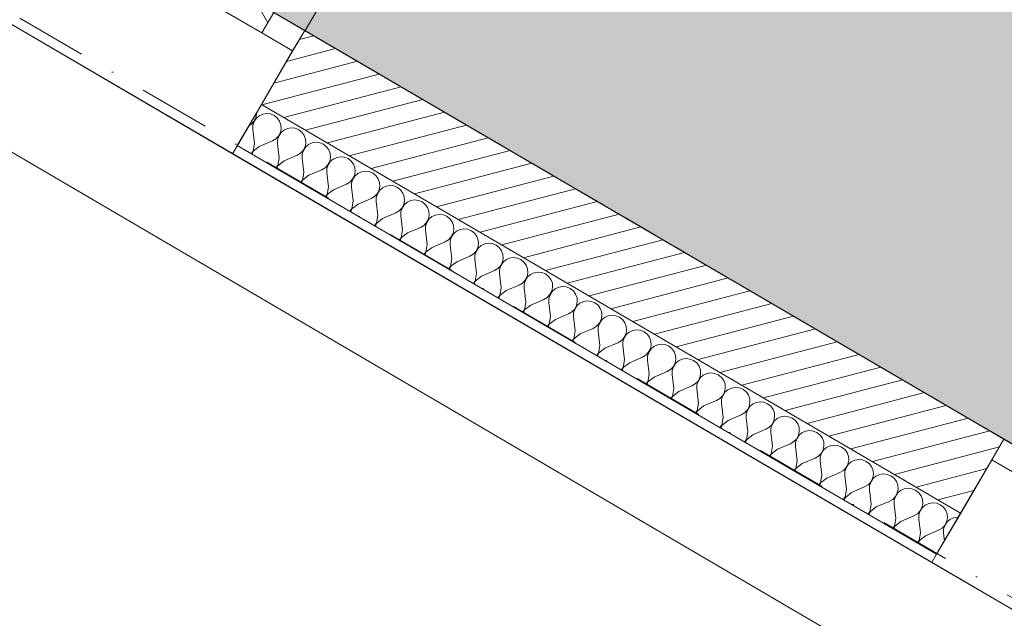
# Model space of a CAD drawing. Header units: millimetres. Extents: x -107151 to 48086, y -42122 to 26068.
# Tile 11 of 57: x -81584 to -79517, y -1541 to -283. Entities that reach past the tile are written whole.
import ezdxf
from ezdxf.enums import TextEntityAlignment as Align

# ---------------------------------------------------------------- set-up
doc = ezdxf.new("R2010")
doc.units = ezdxf.units.MM
doc.header["$MEASUREMENT"] = 0
for name, pattern in [('! FIN Pointille', [87.5, 50, -37.5]), ('! URB Limite propriété', [300, 150, -75, 0, -75]), ('Tirets petits', [125, 75, -50])]:
    doc.linetypes.add(name, pattern=pattern)
for name, color, linetype in [('01-STR_Dalles.ARCHI', 7, 'Continuous'), ('01-STR_Murs extérieurs.ARCHI', 7, 'Continuous'), ('01-STR_Poutres_Poteaux.ARCHI', 7, 'Continuous'), ('03-SURFACE _ Utile.ARCHI', 7, 'Continuous'), ('04-SOE_Faux Plafond.ARCHI', 7, 'Continuous'), ('04-SOE_Revetement de sol.ARCHI', 7, 'Continuous'), ('05-INF _ COTATIONS.ARCHI', 7, 'Continuous'), ('06-REP _ EQUIP MOBI _ marché.ARCHI', 7, 'Continuous'), ('Fenêtres Archicad', 7, 'Continuous'), ('Marques de Zone Archicad', 7, 'Continuous'), ('Nouveau_07-VRD_Terrain EDL_Parcelle.ARCHI', 7, 'Continuous')]:
    doc.layers.add(name, color=color, linetype=linetype)
doc.styles.add('STYLE_GENERE_1', font='arial.ttf')
doc.styles.add('STYLE_GENERE_2', font='arial.ttf')
doc.dimstyles.new('STYLE_GENERE__1', dxfattribs={"dimtxt": 75, "dimasz": 57, "dimexe": 0.18, "dimexo": 50, "dimgap": 0, "dimtad": 1, "dimlfac": 0.001, "dimzin": 0, "dimdsep": 46, "dimtxsty": 'STYLE_GENERE_1', "dimblk": 'ARROWHEAD_2', "dimblk1": 'ARROWHEAD_2', "dimblk2": 'ARROWHEAD_2', "dimcen": 0.09, "dimclrd": 256, "dimclre": 256, "dimclrt": 256, "dimazin": 0, "dimtfac": 1, "dimtdec": 4, "dimtmove": 0, "dimatfit": 3, "dimfxl": 0, "dimtolj": 1, "dimtzin": 0, "dimarcsym": 0})

# ---------------------------------------------------------------- blocks, each defined once
blk = doc.blocks.new('Dalle_1_1', base_point=(-76490.4, 21808.4))
at = {"layer": '01-STR_Dalles.ARCHI', "color": 7, "linetype": 'Continuous', "lineweight": 5, "flags": 128}
blk.add_lwpolyline([(-76490.4, 21808.4), (-87291.7, 4437.9), (-82006.1, 1387.3), (-82427.2, 536.8), (-75888.9, -3286.9), (-75794, -3342.4), (-72002.7, 3053.2), (-57796.5, -5182.2), (-57450.3, -5385.2), (-56247.6, -3332.7), (-54208.1, -4527.8), (-54717.7, -5397.6), (-55684.1, -4831.3), (-56368.8, -6019.3), (-56368.6, -6019.4), (-46020, -12001.9), (-45857.1, -11724.1), (-45699, -11816.7), (-44122.6, -12740.4), (-42483.4, -9942.8), (-41387.9, -10574.3), (-36023.4, -1555.2), (-50738.9, 6940.8), (-57097.2, 10611.7)], close=True, dxfattribs=at)
blk = doc.blocks.new('CCA GC TPE-PME & TI LCTI__1_1', base_point=(-78292.1, 4320))
at = {"layer": '03-SURFACE _ Utile.ARCHI', "linetype": 'Continuous', "lineweight": 0, "true_color": 0xffefb9}
h = blk.add_hatch(color=254, dxfattribs=at)
h.paths.add_polyline_path([(-82834.8, 11605.5), (-87291.7, 4437.9), (-82006.1, 1387.3), (-82427.2, 536.8), (-76535.8, -2908.6), (-76373.2, -2634.8), (-75726.8, -3013.5), (-72046.2, 3195.6), (-70860.3, 5219.9), (-77976.6, 9389.7), (-78719.2, 8122.4), (-80056.6, 8906), (-79589.1, 9703.7)])
h.paths.add_polyline_path([(-80239.1, 4373.2), (-80584.2, 4575.4), (-80382, 4920.5), (-80036.9, 4718.3)], flags=0)
h.paths.add_polyline_path([(-75455.7, 1570.4), (-75253.5, 1915.5), (-74908.4, 1713.3), (-75110.6, 1368.2)], flags=0)
at = {"layer": 'Marques de Zone Archicad', "color": 7, "lineweight": 5}
for tag, height, style, p in [('ROOM_NAME', 125, 'STYLE_GENERE_2', (-79033.5, 5286.6)), ('measuredAreaCode', 100, 'STYLE_GENERE_1', (-79151.3, 5088.1)), ('DUMMY_862', 100, 'STYLE_GENERE_1', (-79249.6, 4918)), ('DUMMY_863', 100, 'STYLE_GENERE_1', (-78978.9, 4761.8)), ('DUMMY_864', 100, 'STYLE_GENERE_1', (-79347.8, 4747.9)), ('ceilingHeightCode', 100, 'STYLE_GENERE_1', (-79446, 4577.8)), ('DUMMY_865', 100, 'STYLE_GENERE_1', (-79011.1, 4553.6)), ('DUMMY_861', 125, 'STYLE_GENERE_2', (-77059.6, 4175.5))]:
    blk.add_attdef(tag, text='', height=height, rotation=329.9997, dxfattribs=dict(at, style=style)).set_placement(p, align=Align.TOP_LEFT)
blk = doc.blocks.new('Dalle_2_1', base_point=(-76643.7, 22508.8))
at = {"layer": '01-STR_Poutres_Poteaux.ARCHI', "color": 7, "linetype": 'Continuous', "lineweight": 5, "flags": 128}
blk.add_lwpolyline([(-76643.7, 22508.8), (-88005, 4237.7), (-82701.7, 1176.9), (-83121.5, 329), (-77594.1, -2909.8), (-77475.2, -2706.8), (-82820.3, 419.1), (-82399.8, 1268.2), (-87692.8, 4323), (-76585.1, 22186.4), (-35620.4, -1464.5), (-41127.9, -10724), (-38454.8, -12262.9), (-40241.1, -15311.5), (-41612.9, -14518.8), (-41747.9, -14752.4), (-40143.1, -15680.3), (-38084.2, -12164.4), (-40763.4, -10619.9), (-35267.4, -1379.6)], close=True, dxfattribs=at)
blk = doc.blocks.new('Dalle_15_1', base_point=(-87291.7, 4437.9))
at = {"layer": '04-SOE_Faux Plafond.ARCHI', "color": 252, "linetype": 'Tirets petits', "lineweight": 5, "flags": 128}
blk.add_lwpolyline([(-87291.7, 4437.9), (-76490.4, 21808.4), (-36023.4, -1555.2), (-39156.1, -6822.1), (-43638.1, -4195.9), (-44805.9, -6188.9), (-44314, -6477.2), (-44986.5, -7624.8), (-50462.4, -4416.2), (-48205.6, -549), (-53358.6, 2470.3), (-55548, -1266), (-59721.9, 1179.7), (-57371.2, 5191.5), (-65453.9, 9927.5), (-66046.3, 8916.5), (-66364.8, 9103.1), (-66378.8, 9079.2), (-70895.3, 11725.6), (-70035.8, 13192.4), (-72449.2, 14601.8), (-72270.8, 14906.2), (-74211.7, 16044.4), (-75362.2, 14080.9), (-76599.5, 14805.9), (-79551.2, 9768.4), (-78213.9, 8984.8), (-77976.6, 9389.7), (-70980, 5290.4), (-70849, 5213.7), (-70849.1, 5213.6), (-69069.5, 4170.6), (-67197.9, 7365), (-63477.8, 5185.3), (-63466.2, 5205.2), (-60449.3, 3437.4), (-62205.2, 440.8), (-59959, -875.4), (-60086.5, -1092.9), (-59801.5, -1259.9), (-60953, -3225.2), (-70246.3, 2162.2), (-72041.8, 3203), (-73941.7, -2), (-75888.9, -3286.9), (-77581.8, -2296.9), (-82427.2, 536.8), (-82006.1, 1387.3)], close=True, dxfattribs=at)
blk = doc.blocks.new('Dalle_18_1', base_point=(-87291.7, 4437.9))
at = {"layer": '04-SOE_Revetement de sol.ARCHI', "color": 7, "linetype": 'Continuous', "lineweight": 5, "flags": 128}
blk.add_lwpolyline([(-70849, 5213.7), (-75727.3, -3013.2), (-75987.6, -2858.4), (-76372.1, -2633.1), (-76534.2, -2909.6), (-82427.2, 536.8), (-82006.1, 1387.3), (-87291.7, 4437.9)], dxfattribs=at)
blk = doc.blocks.new('*X187')
at = {"layer": '01-STR_Murs extérieurs.ARCHI', "color": 7, "linetype": 'Continuous', "lineweight": 5}
for p, q in [((-81073.9, -463.2), (-81073.1, -464)), ((-81073.1, -464), (-81072, -464.3)), ((-81092.8, -497.4), (-81088.9, -490)), ((-81088, -490.6), (-81092.5, -497.5)), ((-81088.9, -490), (-81087.3, -481.9)), ((-81081.8, -485.1), (-81088, -490.6)), ((-81087.3, -481.9), (-81087.5, -479.1)), ((-81074.3, -481.6), (-81081.8, -485.1)), ((-81066.1, -480.3), (-81074.3, -481.6)), ((-81057.9, -481.2), (-81066.1, -480.3)), ((-81050.3, -484.3), (-81057.9, -481.2)), ((-81043.8, -489.5), (-81050.3, -484.3)), ((-81038.9, -496.2), (-81043.8, -489.5)), ((-81022.1, -493.5), (-81021.3, -494.3)), ((-81021.3, -494.3), (-81020.2, -494.6)), ((-81103.4, -506.3), (-81098.4, -503.4)), ((-81098.4, -503.4), (-81092.8, -497.4)), ((-81095, -505.4), (-81095.2, -513.7)), ((-81091.8, -543.5), (-81095.2, -513.7)), ((-81092.5, -497.5), (-81095, -505.4)), ((-81036.1, -504), (-81038.9, -496.2)), ((-81037.1, -520.3), (-81035.5, -512.2)), ((-81030, -515.4), (-81036.2, -520.8)), ((-81035.5, -512.2), (-81036.1, -504)), ((-81022.5, -511.9), (-81030, -515.4)), ((-81014.3, -510.5), (-81022.5, -511.9)), ((-81006.1, -511.5), (-81014.3, -510.5)), ((-80998.5, -514.6), (-81006.1, -511.5)), ((-80992, -519.8), (-80998.5, -514.6)), ((-81053.8, -537.9), (-81046.7, -533.7)), ((-81046.7, -533.7), (-81041, -527.7)), ((-81043.2, -535.7), (-81043.4, -544)), ((-81040.8, -527.8), (-81043.2, -535.7)), ((-81041, -527.7), (-81037.1, -520.3)), ((-81036.2, -520.8), (-81040.8, -527.8)), ((-80987.1, -526.5), (-80992, -519.8)), ((-80984.3, -534.2), (-80987.1, -526.5)), ((-80983.7, -542.5), (-80984.3, -534.2)), ((-80970.3, -523.8), (-80969.5, -524.6)), ((-80969.5, -524.6), (-80968.4, -524.9)), ((-81094.4, -559.7), (-81091.8, -543.5)), ((-81081.4, -549.5), (-81094.2, -559.8)), ((-81081.4, -549.5), (-81053.8, -537.9)), ((-81040, -573.8), (-81043.4, -544)), ((-80994.9, -564), (-80989.2, -557.9)), ((-80989, -558.1), (-80991.4, -566)), ((-80989.2, -557.9), (-80985.3, -550.6)), ((-80984.4, -551.1), (-80989, -558.1)), ((-80985.3, -550.6), (-80983.7, -542.5)), ((-80978.2, -545.7), (-80984.4, -551.1)), ((-80970.7, -542.2), (-80978.2, -545.7)), ((-80962.5, -540.8), (-80970.7, -542.2)), ((-80954.3, -541.8), (-80962.5, -540.8)), ((-80946.7, -544.9), (-80954.3, -541.8)), ((-80940.2, -550.1), (-80946.7, -544.9)), ((-80935.3, -556.8), (-80940.2, -550.1)), ((-80932.5, -564.5), (-80935.3, -556.8)), ((-80918.5, -554.1), (-80917.7, -554.9)), ((-80917.7, -554.9), (-80916.6, -555.2)), ((-81098.7, -564.5), (-81094.4, -559.7)), ((-81094.2, -559.8), (-81096.4, -565.9)), ((-81042.6, -589.9), (-81040, -573.8)), ((-81029.6, -579.8), (-81002, -568.2)), ((-81002, -568.2), (-80994.9, -564)), ((-80991.4, -566), (-80991.6, -574.2)), ((-80988.2, -604), (-80991.6, -574.2)), ((-80933.6, -580.9), (-80931.9, -572.8)), ((-80926.4, -576), (-80932.6, -581.4)), ((-80931.9, -572.8), (-80932.5, -564.5)), ((-80918.9, -572.5), (-80926.4, -576)), ((-80910.7, -571.1), (-80918.9, -572.5)), ((-80902.5, -572.1), (-80910.7, -571.1)), ((-80894.9, -575.2), (-80902.5, -572.1)), ((-80888.4, -580.3), (-80894.9, -575.2)), ((-81046.9, -594.8), (-81042.6, -589.9)), ((-81042.4, -590.1), (-81044.6, -596.2)), ((-81029.6, -579.8), (-81042.4, -590.1)), ((-80977.8, -610.1), (-80950.2, -598.5)), ((-80950.2, -598.5), (-80943.1, -594.2)), ((-80943.1, -594.2), (-80937.4, -588.2)), ((-80939.6, -596.3), (-80939.8, -604.5)), ((-80937.2, -588.4), (-80939.6, -596.3)), ((-80937.4, -588.2), (-80933.6, -580.9)), ((-80932.6, -581.4), (-80937.2, -588.4)), ((-80883.5, -587), (-80888.4, -580.3)), ((-80880.7, -594.8), (-80883.5, -587)), ((-80880.1, -603.1), (-80880.7, -594.8)), ((-80866.7, -584.3), (-80865.9, -585.2)), ((-80865.9, -585.2), (-80864.8, -585.5)), ((-80990.8, -620.2), (-80988.2, -604)), ((-80977.8, -610.1), (-80990.6, -620.4)), ((-80936.4, -634.3), (-80939.8, -604.5)), ((-80891.3, -624.5), (-80885.6, -618.5)), ((-80885.4, -618.6), (-80887.8, -626.5)), ((-80885.6, -618.5), (-80881.8, -611.2)), ((-80880.9, -611.7), (-80885.4, -618.6)), ((-80881.8, -611.2), (-80880.1, -603.1)), ((-80874.6, -606.3), (-80880.9, -611.7)), ((-80867.1, -602.8), (-80874.6, -606.3)), ((-80859, -601.4), (-80867.1, -602.8)), ((-80850.7, -602.4), (-80859, -601.4)), ((-80843.1, -605.5), (-80850.7, -602.4)), ((-80836.6, -610.6), (-80843.1, -605.5)), ((-80831.7, -617.3), (-80836.6, -610.6)), ((-80828.9, -625.1), (-80831.7, -617.3)), ((-80815, -614.6), (-80814.2, -615.5)), ((-80814.2, -615.5), (-80813, -615.8)), ((-80995.1, -625.1), (-80990.8, -620.2)), ((-80990.6, -620.4), (-80992.8, -626.5)), ((-80939.1, -650.5), (-80936.4, -634.3)), ((-80926, -640.4), (-80938.8, -650.6)), ((-80926, -640.4), (-80898.4, -628.8)), ((-80898.4, -628.8), (-80891.3, -624.5)), ((-80887.8, -626.5), (-80888, -634.8)), ((-80884.6, -664.6), (-80888, -634.8)), ((-80830, -641.5), (-80828.3, -633.4)), ((-80822.8, -636.6), (-80829.1, -642)), ((-80828.3, -633.4), (-80828.9, -625.1)), ((-80815.3, -633), (-80822.8, -636.6)), ((-80807.2, -631.7), (-80815.3, -633)), ((-80798.9, -632.6), (-80807.2, -631.7)), ((-80791.3, -635.8), (-80798.9, -632.6)), ((-80784.8, -640.9), (-80791.3, -635.8)), ((-80943.3, -655.4), (-80939.1, -650.5)), ((-80938.8, -650.6), (-80941, -656.8)), ((-80874.2, -670.7), (-80846.6, -659.1)), ((-80846.6, -659.1), (-80839.5, -654.8)), ((-80839.5, -654.8), (-80833.8, -648.8)), ((-80836, -656.8), (-80836.2, -665.1)), ((-80833.6, -648.9), (-80836, -656.8)), ((-80833.8, -648.8), (-80830, -641.5)), ((-80829.1, -642), (-80833.6, -648.9)), ((-80779.9, -647.6), (-80784.8, -640.9)), ((-80777.1, -655.4), (-80779.9, -647.6)), ((-80776.5, -663.7), (-80777.1, -655.4)), ((-80763.2, -644.9), (-80762.4, -645.8)), ((-80762.4, -645.8), (-80761.2, -646)), ((-80891.5, -685.7), (-80887.3, -680.8)), ((-80887, -680.9), (-80889.2, -687)), ((-80887.3, -680.8), (-80884.6, -664.6)), ((-80874.2, -670.7), (-80887, -680.9)), ((-80832.8, -694.9), (-80836.2, -665.1)), ((-80787.7, -685.1), (-80782, -679.1)), ((-80781.8, -679.2), (-80784.2, -687.1)), ((-80782, -679.1), (-80778.2, -671.8)), ((-80777.3, -672.3), (-80781.8, -679.2)), ((-80778.2, -671.8), (-80776.5, -663.7)), ((-80771, -666.9), (-80777.3, -672.3)), ((-80763.5, -663.3), (-80771, -666.9)), ((-80755.4, -662), (-80763.5, -663.3)), ((-80747.1, -662.9), (-80755.4, -662)), ((-80739.5, -666.1), (-80747.1, -662.9)), ((-80733, -671.2), (-80739.5, -666.1)), ((-80728.1, -677.9), (-80733, -671.2)), ((-80725.3, -685.7), (-80728.1, -677.9)), ((-80711.4, -675.2), (-80710.6, -676)), ((-80710.6, -676), (-80709.4, -676.3)), ((-80835.5, -711.1), (-80832.8, -694.9)), ((-80822.5, -701), (-80835.3, -711.2)), ((-80822.5, -701), (-80794.8, -689.3)), ((-80794.8, -689.3), (-80787.7, -685.1)), ((-80784.2, -687.1), (-80784.4, -695.4)), ((-80781, -725.2), (-80784.4, -695.4)), ((-80730.2, -709.4), (-80726.4, -702.1)), ((-80725.5, -702.6), (-80730, -709.5)), ((-80726.4, -702.1), (-80724.7, -693.9)), ((-80719.2, -697.1), (-80725.5, -702.6)), ((-80724.7, -693.9), (-80725.3, -685.7)), ((-80711.7, -693.6), (-80719.2, -697.1)), ((-80703.6, -692.3), (-80711.7, -693.6)), ((-80695.4, -693.2), (-80703.6, -692.3)), ((-80687.7, -696.4), (-80695.4, -693.2)), ((-80681.2, -701.5), (-80687.7, -696.4)), ((-80676.3, -708.2), (-80681.2, -701.5)), ((-80839.7, -716), (-80835.5, -711.1)), ((-80835.3, -711.2), (-80837.4, -717.3)), ((-80770.7, -731.3), (-80743, -719.6)), ((-80743, -719.6), (-80735.9, -715.4)), ((-80735.9, -715.4), (-80730.2, -709.4)), ((-80732.4, -717.4), (-80732.6, -725.7)), ((-80730, -709.5), (-80732.4, -717.4)), ((-80673.5, -716), (-80676.3, -708.2)), ((-80672.9, -724.2), (-80673.5, -716)), ((-80651.8, -722.6), (-80659.9, -723.9)), ((-80659.6, -705.5), (-80658.8, -706.3)), ((-80658.8, -706.3), (-80657.7, -706.6)), ((-80643.6, -723.5), (-80651.8, -722.6)), ((-80787.9, -746.3), (-80783.7, -741.4)), ((-80783.5, -741.5), (-80785.6, -747.6)), ((-80783.7, -741.4), (-80781, -725.2)), ((-80770.7, -731.3), (-80783.5, -741.5)), ((-80729.2, -755.5), (-80732.6, -725.7)), ((-80684.1, -745.7), (-80678.4, -739.7)), ((-80678.2, -739.8), (-80680.7, -747.7)), ((-80678.4, -739.7), (-80674.6, -732.3)), ((-80673.7, -732.9), (-80678.2, -739.8)), ((-80674.6, -732.3), (-80672.9, -724.2)), ((-80667.4, -727.4), (-80673.7, -732.9)), ((-80659.9, -723.9), (-80667.4, -727.4)), ((-80635.9, -726.7), (-80643.6, -723.5)), ((-80629.4, -731.8), (-80635.9, -726.7)), ((-80624.6, -738.5), (-80629.4, -731.8)), ((-80621.7, -746.3), (-80624.6, -738.5)), ((-80607.8, -735.8), (-80607, -736.6)), ((-80607, -736.6), (-80605.9, -736.9)), ((-80731.9, -771.7), (-80729.2, -755.5)), ((-80718.9, -761.6), (-80731.7, -771.8)), ((-80718.9, -761.6), (-80691.2, -749.9)), ((-80691.2, -749.9), (-80684.1, -745.7)), ((-80680.7, -747.7), (-80680.9, -756)), ((-80677.4, -785.8), (-80680.9, -756)), ((-80626.6, -770), (-80622.8, -762.6)), ((-80621.9, -763.2), (-80626.4, -770.1)), ((-80622.8, -762.6), (-80621.1, -754.5)), ((-80615.6, -757.7), (-80621.9, -763.2)), ((-80621.1, -754.5), (-80621.7, -746.3)), ((-80608.2, -754.2), (-80615.6, -757.7)), ((-80600, -752.9), (-80608.2, -754.2)), ((-80591.8, -753.8), (-80600, -752.9)), ((-80584.1, -757), (-80591.8, -753.8)), ((-80577.6, -762.1), (-80584.1, -757)), ((-80572.8, -768.8), (-80577.6, -762.1)), ((-80736.1, -776.6), (-80731.9, -771.7)), ((-80731.7, -771.8), (-80733.8, -777.9)), ((-80667.1, -791.8), (-80639.4, -780.2)), ((-80639.4, -780.2), (-80632.3, -776)), ((-80632.3, -776), (-80626.6, -770)), ((-80628.9, -778), (-80629.1, -786.3)), ((-80626.4, -770.1), (-80628.9, -778)), ((-80569.9, -776.6), (-80572.8, -768.8)), ((-80571, -792.9), (-80569.3, -784.8)), ((-80569.3, -784.8), (-80569.9, -776.6)), ((-80556.4, -784.5), (-80563.9, -788)), ((-80548.2, -783.1), (-80556.4, -784.5)), ((-80556, -766.1), (-80555.2, -766.9)), ((-80555.2, -766.9), (-80554.1, -767.2)), ((-80540, -784.1), (-80548.2, -783.1)), ((-80532.3, -787.2), (-80540, -784.1)), ((-80684.3, -806.9), (-80680.1, -802)), ((-80679.9, -802.1), (-80682.1, -808.2)), ((-80680.1, -802), (-80677.4, -785.8)), ((-80667.1, -791.8), (-80679.9, -802.1)), ((-80625.6, -816.1), (-80629.1, -786.3)), ((-80580.5, -806.3), (-80574.8, -800.3)), ((-80574.6, -800.4), (-80577.1, -808.3)), ((-80574.8, -800.3), (-80571, -792.9)), ((-80570.1, -793.4), (-80574.6, -800.4)), ((-80563.9, -788), (-80570.1, -793.4)), ((-80525.8, -792.4), (-80532.3, -787.2)), ((-80521, -799.1), (-80525.8, -792.4)), ((-80518.1, -806.8), (-80521, -799.1)), ((-80504.2, -796.4), (-80503.4, -797.2)), ((-80503.4, -797.2), (-80502.3, -797.5)), ((-80628.3, -832.3), (-80625.6, -816.1)), ((-80615.3, -822.1), (-80628.1, -832.4)), ((-80615.3, -822.1), (-80587.6, -810.5)), ((-80587.6, -810.5), (-80580.5, -806.3)), ((-80577.1, -808.3), (-80577.3, -816.6)), ((-80573.8, -846.4), (-80577.3, -816.6)), ((-80523, -830.5), (-80519.2, -823.2)), ((-80518.3, -823.7), (-80522.8, -830.7)), ((-80519.2, -823.2), (-80517.5, -815.1)), ((-80512.1, -818.3), (-80518.3, -823.7)), ((-80517.5, -815.1), (-80518.1, -806.8)), ((-80504.6, -814.8), (-80512.1, -818.3)), ((-80496.4, -813.4), (-80504.6, -814.8)), ((-80488.2, -814.4), (-80496.4, -813.4)), ((-80480.5, -817.5), (-80488.2, -814.4)), ((-80474, -822.7), (-80480.5, -817.5)), ((-80469.2, -829.4), (-80474, -822.7)), ((-80452.4, -826.7), (-80451.6, -827.5)), ((-80632.6, -837.2), (-80628.3, -832.3)), ((-80628.1, -832.4), (-80630.3, -838.5)), ((-80576.5, -862.5), (-80573.8, -846.4)), ((-80563.5, -852.4), (-80535.8, -840.8)), ((-80535.8, -840.8), (-80528.7, -836.6)), ((-80528.7, -836.6), (-80523, -830.5)), ((-80525.3, -838.6), (-80525.5, -846.8)), ((-80522.1, -876.7), (-80525.5, -846.8)), ((-80522.8, -830.7), (-80525.3, -838.6)), ((-80466.3, -837.1), (-80469.2, -829.4)), ((-80467.4, -853.5), (-80465.7, -845.4)), ((-80465.7, -845.4), (-80466.3, -837.1)), ((-80452.8, -845.1), (-80460.3, -848.6)), ((-80444.6, -843.7), (-80452.8, -845.1)), ((-80451.6, -827.5), (-80450.5, -827.8)), ((-80436.4, -844.7), (-80444.6, -843.7)), ((-80428.7, -847.8), (-80436.4, -844.7)), ((-80580.8, -867.4), (-80576.5, -862.5)), ((-80576.3, -862.7), (-80578.5, -868.8)), ((-80563.5, -852.4), (-80576.3, -862.7)), ((-80484, -871.1), (-80476.9, -866.8)), ((-80476.9, -866.8), (-80471.2, -860.8)), ((-80471, -861), (-80473.5, -868.9)), ((-80471.2, -860.8), (-80467.4, -853.5)), ((-80466.5, -854), (-80471, -861)), ((-80460.3, -848.6), (-80466.5, -854)), ((-80422.2, -852.9), (-80428.7, -847.8)), ((-80417.4, -859.6), (-80422.2, -852.9)), ((-80414.5, -867.4), (-80417.4, -859.6)), ((-80413.9, -875.7), (-80414.5, -867.4)), ((-80400.6, -856.9), (-80399.8, -857.8)), ((-80399.8, -857.8), (-80398.7, -858.1)), ((-80524.7, -892.8), (-80522.1, -876.7)), ((-80511.7, -882.7), (-80524.5, -893)), ((-80511.7, -882.7), (-80484, -871.1)), ((-80473.5, -868.9), (-80473.7, -877.1)), ((-80470.3, -906.9), (-80473.7, -877.1)), ((-80419.4, -891.1), (-80415.6, -883.8)), ((-80414.7, -884.3), (-80419.2, -891.2)), ((-80415.6, -883.8), (-80413.9, -875.7)), ((-80408.5, -878.9), (-80414.7, -884.3)), ((-80401, -875.4), (-80408.5, -878.9)), ((-80392.8, -874), (-80401, -875.4)), ((-80384.6, -875), (-80392.8, -874)), ((-80376.9, -878.1), (-80384.6, -875)), ((-80370.4, -883.2), (-80376.9, -878.1)), ((-80365.6, -889.9), (-80370.4, -883.2)), ((-80348.8, -887.2), (-80348, -888.1)), ((-80348, -888.1), (-80346.9, -888.4)), ((-80529, -897.7), (-80524.7, -892.8)), ((-80524.5, -893), (-80526.7, -899.1)), ((-80472.9, -923.1), (-80470.3, -906.9)), ((-80459.9, -913), (-80432.2, -901.4)), ((-80432.2, -901.4), (-80425.1, -897.1)), ((-80425.1, -897.1), (-80419.4, -891.1)), ((-80421.7, -899.2), (-80421.9, -907.4)), ((-80418.5, -937.2), (-80421.9, -907.4)), ((-80419.2, -891.2), (-80421.7, -899.2)), ((-80362.7, -897.7), (-80365.6, -889.9)), ((-80363.8, -914.1), (-80362.1, -906)), ((-80356.7, -909.2), (-80362.9, -914.6)), ((-80362.1, -906), (-80362.7, -897.7)), ((-80349.2, -905.6), (-80356.7, -909.2)), ((-80341, -904.3), (-80349.2, -905.6)), ((-80332.8, -905.2), (-80341, -904.3)), ((-80325.1, -908.4), (-80332.8, -905.2)), ((-80318.6, -913.5), (-80325.1, -908.4)), ((-80477.2, -928), (-80472.9, -923.1)), ((-80472.7, -923.2), (-80474.9, -929.4)), ((-80459.9, -913), (-80472.7, -923.2)), ((-80380.5, -931.7), (-80373.3, -927.4)), ((-80373.3, -927.4), (-80367.7, -921.4)), ((-80369.9, -929.4), (-80370.1, -937.7)), ((-80367.4, -921.5), (-80369.9, -929.4)), ((-80367.7, -921.4), (-80363.8, -914.1)), ((-80362.9, -914.6), (-80367.4, -921.5)), ((-80313.8, -920.2), (-80318.6, -913.5)), ((-80311, -928), (-80313.8, -920.2)), ((-80310.4, -936.3), (-80311, -928)), ((-80297, -917.5), (-80296.2, -918.4)), ((-80296.2, -918.4), (-80295.1, -918.7)), ((-80421.1, -953.4), (-80418.5, -937.2)), ((-80408.1, -943.3), (-80420.9, -953.5)), ((-80408.1, -943.3), (-80380.5, -931.7)), ((-80366.7, -967.5), (-80370.1, -937.7)), ((-80315.9, -951.7), (-80312, -944.4)), ((-80311.1, -944.9), (-80315.6, -951.8)), ((-80312, -944.4), (-80310.4, -936.3)), ((-80304.9, -939.5), (-80311.1, -944.9)), ((-80297.4, -935.9), (-80304.9, -939.5)), ((-80289.2, -934.6), (-80297.4, -935.9)), ((-80281, -935.5), (-80289.2, -934.6)), ((-80273.4, -938.7), (-80281, -935.5)), ((-80266.9, -943.8), (-80273.4, -938.7)), ((-80262, -950.5), (-80266.9, -943.8)), ((-80259.2, -958.3), (-80262, -950.5)), ((-80245.2, -947.8), (-80244.4, -948.7)), ((-80244.4, -948.7), (-80243.3, -948.9)), ((-80425.4, -958.3), (-80421.1, -953.4)), ((-80420.9, -953.5), (-80423.1, -959.6)), ((-80369.3, -983.7), (-80366.7, -967.5)), ((-80356.3, -973.6), (-80328.7, -961.9)), ((-80328.7, -961.9), (-80321.5, -957.7)), ((-80321.5, -957.7), (-80315.9, -951.7)), ((-80318.1, -959.7), (-80318.3, -968)), ((-80314.9, -997.8), (-80318.3, -968)), ((-80315.6, -951.8), (-80318.1, -959.7)), ((-80260.2, -974.7), (-80258.6, -966.5)), ((-80253.1, -969.7), (-80259.3, -975.2)), ((-80258.6, -966.5), (-80259.2, -958.3)), ((-80245.6, -966.2), (-80253.1, -969.7)), ((-80237.4, -964.9), (-80245.6, -966.2)), ((-80229.2, -965.8), (-80237.4, -964.9)), ((-80221.6, -969), (-80229.2, -965.8)), ((-80215.1, -974.1), (-80221.6, -969)), ((-80373.6, -988.6), (-80369.3, -983.7)), ((-80369.1, -983.8), (-80371.3, -989.9)), ((-80356.3, -973.6), (-80369.1, -983.8)), ((-80276.9, -992.2), (-80269.8, -988)), ((-80269.8, -988), (-80264.1, -982)), ((-80266.3, -990), (-80266.5, -998.3)), ((-80263.9, -982.1), (-80266.3, -990)), ((-80264.1, -982), (-80260.2, -974.7)), ((-80259.3, -975.2), (-80263.9, -982.1)), ((-80210.2, -980.8), (-80215.1, -974.1)), ((-80207.4, -988.6), (-80210.2, -980.8)), ((-80206.8, -996.8), (-80207.4, -988.6)), ((-80193.4, -978.1), (-80192.6, -978.9)), ((-80192.6, -978.9), (-80191.5, -979.2)), ((-80317.5, -1014), (-80314.9, -997.8)), ((-80304.5, -1003.9), (-80317.3, -1014.1)), ((-80304.5, -1003.9), (-80276.9, -992.2)), ((-80263.1, -1028.1), (-80266.5, -998.3)), ((-80218, -1018.3), (-80212.3, -1012.3)), ((-80212.1, -1012.4), (-80214.5, -1020.3)), ((-80212.3, -1012.3), (-80208.4, -1004.9)), ((-80207.5, -1005.5), (-80212.1, -1012.4)), ((-80208.4, -1004.9), (-80206.8, -996.8)), ((-80201.3, -1000), (-80207.5, -1005.5)), ((-80193.8, -996.5), (-80201.3, -1000)), ((-80185.6, -995.2), (-80193.8, -996.5)), ((-80177.4, -996.1), (-80185.6, -995.2)), ((-80169.8, -999.3), (-80177.4, -996.1)), ((-80163.3, -1004.4), (-80169.8, -999.3)), ((-80158.4, -1011.1), (-80163.3, -1004.4)), ((-80155.6, -1018.9), (-80158.4, -1011.1)), ((-80141.6, -1008.4), (-80140.8, -1009.2)), ((-80140.8, -1009.2), (-80139.7, -1009.5)), ((-80321.8, -1018.9), (-80317.5, -1014)), ((-80317.3, -1014.1), (-80319.5, -1020.2)), ((-80265.7, -1044.3), (-80263.1, -1028.1)), ((-80252.7, -1034.2), (-80225.1, -1022.5)), ((-80225.1, -1022.5), (-80218, -1018.3)), ((-80214.5, -1020.3), (-80214.7, -1028.6)), ((-80211.3, -1058.4), (-80214.7, -1028.6)), ((-80156.6, -1035.2), (-80155, -1027.1)), ((-80149.5, -1030.3), (-80155.7, -1035.8)), ((-80155, -1027.1), (-80155.6, -1018.9)), ((-80142, -1026.8), (-80149.5, -1030.3)), ((-80133.8, -1025.5), (-80142, -1026.8)), ((-80125.6, -1026.4), (-80133.8, -1025.5)), ((-80118, -1029.6), (-80125.6, -1026.4)), ((-80111.5, -1034.7), (-80118, -1029.6)), ((-80270, -1049.2), (-80265.7, -1044.3)), ((-80265.5, -1044.4), (-80267.7, -1050.5)), ((-80252.7, -1034.2), (-80265.5, -1044.4)), ((-80200.9, -1064.4), (-80173.3, -1052.8)), ((-80173.3, -1052.8), (-80166.2, -1048.6)), ((-80166.2, -1048.6), (-80160.5, -1042.6)), ((-80162.7, -1050.6), (-80162.9, -1058.9)), ((-80160.3, -1042.7), (-80162.7, -1050.6)), ((-80160.5, -1042.6), (-80156.6, -1035.2)), ((-80155.7, -1035.8), (-80160.3, -1042.7)), ((-80106.6, -1041.4), (-80111.5, -1034.7)), ((-80103.8, -1049.2), (-80106.6, -1041.4)), ((-80103.2, -1057.4), (-80103.8, -1049.2)), ((-80089.8, -1038.7), (-80089, -1039.5)), ((-80089, -1039.5), (-80087.9, -1039.8)), ((-80218.2, -1079.5), (-80213.9, -1074.6)), ((-80213.7, -1074.7), (-80215.9, -1080.8)), ((-80213.9, -1074.6), (-80211.3, -1058.4)), ((-80200.9, -1064.4), (-80213.7, -1074.7)), ((-80159.5, -1088.7), (-80162.9, -1058.9)), ((-80114.4, -1078.9), (-80108.7, -1072.9)), ((-80108.5, -1073), (-80110.9, -1080.9)), ((-80108.7, -1072.9), (-80104.9, -1065.5)), ((-80104, -1066), (-80108.5, -1073)), ((-80104.9, -1065.5), (-80103.2, -1057.4)), ((-80097.7, -1060.6), (-80104, -1066)), ((-80090.2, -1057.1), (-80097.7, -1060.6)), ((-80082.1, -1055.7), (-80090.2, -1057.1)), ((-80073.8, -1056.7), (-80082.1, -1055.7)), ((-80066.2, -1059.8), (-80073.8, -1056.7)), ((-80059.7, -1065), (-80066.2, -1059.8)), ((-80054.8, -1071.7), (-80059.7, -1065)), ((-80052, -1079.5), (-80054.8, -1071.7)), ((-80038.1, -1069), (-80037.3, -1069.8)), ((-80037.3, -1069.8), (-80036.1, -1070.1)), ((-80162.1, -1104.9), (-80159.5, -1088.7)), ((-80149.1, -1094.7), (-80161.9, -1105)), ((-80149.1, -1094.7), (-80121.5, -1083.1)), ((-80121.5, -1083.1), (-80114.4, -1078.9)), ((-80110.9, -1080.9), (-80111.1, -1089.2)), ((-80107.7, -1119), (-80111.1, -1089.2)), ((-80053.1, -1095.8), (-80051.4, -1087.7)), ((-80045.9, -1090.9), (-80052.2, -1096.3)), ((-80051.4, -1087.7), (-80052, -1079.5)), ((-80038.4, -1087.4), (-80045.9, -1090.9)), ((-80030.3, -1086), (-80038.4, -1087.4)), ((-80022, -1087), (-80030.3, -1086)), ((-80014.4, -1090.1), (-80022, -1087)), ((-80007.9, -1095.3), (-80014.4, -1090.1)), ((-80003, -1102), (-80007.9, -1095.3)), ((-80166.4, -1109.8), (-80162.1, -1104.9)), ((-80161.9, -1105), (-80164.1, -1111.1)), ((-80097.3, -1125), (-80069.7, -1113.4)), ((-80069.7, -1113.4), (-80062.6, -1109.2)), ((-80062.6, -1109.2), (-80056.9, -1103.2)), ((-80059.1, -1111.2), (-80059.3, -1119.5)), ((-80056.7, -1103.3), (-80059.1, -1111.2)), ((-80056.9, -1103.2), (-80053.1, -1095.8)), ((-80052.2, -1096.3), (-80056.7, -1103.3)), ((-80000.2, -1109.7), (-80003, -1102)), ((-79999.6, -1118), (-80000.2, -1109.7)), ((-79986.3, -1099.3), (-79985.5, -1100.1)), ((-79985.5, -1100.1), (-79984.3, -1100.4)), ((-80114.6, -1140), (-80110.4, -1135.1)), ((-80110.1, -1135.3), (-80112.3, -1141.4)), ((-80110.4, -1135.1), (-80107.7, -1119)), ((-80097.3, -1125), (-80110.1, -1135.3)), ((-80055.9, -1149.3), (-80059.3, -1119.5)), ((-80010.8, -1139.5), (-80005.1, -1133.4)), ((-80004.9, -1133.6), (-80007.3, -1141.5)), ((-80005.1, -1133.4), (-80001.3, -1126.1)), ((-80000.4, -1126.6), (-80004.9, -1133.6)), ((-80001.3, -1126.1), (-79999.6, -1118)), ((-79994.1, -1121.2), (-80000.4, -1126.6)), ((-79986.6, -1117.7), (-79994.1, -1121.2)), ((-79978.5, -1116.3), (-79986.6, -1117.7)), ((-79970.2, -1117.3), (-79978.5, -1116.3)), ((-79962.6, -1120.4), (-79970.2, -1117.3)), ((-79956.1, -1125.5), (-79962.6, -1120.4)), ((-79951.2, -1132.3), (-79956.1, -1125.5)), ((-79948.4, -1140), (-79951.2, -1132.3)), ((-79934.5, -1129.6), (-79933.7, -1130.4)), ((-79933.7, -1130.4), (-79932.5, -1130.7)), ((-80058.6, -1165.4), (-80055.9, -1149.3)), ((-80045.6, -1155.3), (-80058.4, -1165.6)), ((-80045.6, -1155.3), (-80017.9, -1143.7)), ((-80017.9, -1143.7), (-80010.8, -1139.5)), ((-80007.3, -1141.5), (-80007.5, -1149.7)), ((-80004.1, -1179.5), (-80007.5, -1149.7)), ((-79953.3, -1163.7), (-79949.5, -1156.4)), ((-79948.6, -1156.9), (-79953.1, -1163.9)), ((-79949.5, -1156.4), (-79947.8, -1148.3)), ((-79942.3, -1151.5), (-79948.6, -1156.9)), ((-79947.8, -1148.3), (-79948.4, -1140)), ((-79934.8, -1148), (-79942.3, -1151.5)), ((-79926.7, -1146.6), (-79934.8, -1148)), ((-79918.4, -1147.6), (-79926.7, -1146.6)), ((-79910.8, -1150.7), (-79918.4, -1147.6)), ((-79904.3, -1155.8), (-79910.8, -1150.7)), ((-79899.4, -1162.5), (-79904.3, -1155.8)), ((-80062.8, -1170.3), (-80058.6, -1165.4)), ((-80058.4, -1165.6), (-80060.5, -1171.7)), ((-79993.8, -1185.6), (-79966.1, -1174)), ((-79966.1, -1174), (-79959, -1169.7)), ((-79959, -1169.7), (-79953.3, -1163.7)), ((-79955.5, -1171.8), (-79955.7, -1180)), ((-79953.1, -1163.9), (-79955.5, -1171.8)), ((-79896.6, -1170.3), (-79899.4, -1162.5)), ((-79896, -1178.6), (-79896.6, -1170.3)), ((-79874.9, -1176.9), (-79883, -1178.2)), ((-79882.7, -1159.8), (-79881.9, -1160.7)), ((-79881.9, -1160.7), (-79880.7, -1161)), ((-79866.7, -1177.8), (-79874.9, -1176.9)), ((-79859, -1181), (-79866.7, -1177.8)), ((-80011, -1200.6), (-80006.8, -1195.7)), ((-80006.6, -1195.8), (-80008.7, -1202)), ((-80006.8, -1195.7), (-80004.1, -1179.5)), ((-79993.8, -1185.6), (-80006.6, -1195.8)), ((-79952.3, -1209.8), (-79955.7, -1180)), ((-79907.2, -1200), (-79901.5, -1194)), ((-79901.3, -1194.1), (-79903.8, -1202)), ((-79901.5, -1194), (-79897.7, -1186.7)), ((-79896.8, -1187.2), (-79901.3, -1194.1)), ((-79897.7, -1186.7), (-79896, -1178.6)), ((-79890.5, -1181.8), (-79896.8, -1187.2)), ((-79883, -1178.2), (-79890.5, -1181.8)), ((-79852.5, -1186.1), (-79859, -1181)), ((-79847.7, -1192.8), (-79852.5, -1186.1)), ((-79844.8, -1200.6), (-79847.7, -1192.8)), ((-79830.9, -1190.1), (-79830.1, -1191)), ((-79830.1, -1191), (-79829, -1191.3)), ((-79955, -1226), (-79952.3, -1209.8)), ((-79942, -1215.9), (-79954.8, -1226.1)), ((-79942, -1215.9), (-79914.3, -1204.3)), ((-79914.3, -1204.3), (-79907.2, -1200)), ((-79903.8, -1202), (-79904, -1210.3)), ((-79900.5, -1240.1), (-79904, -1210.3)), ((-79849.7, -1224.3), (-79845.9, -1217)), ((-79845, -1217.5), (-79849.5, -1224.4)), ((-79845.9, -1217), (-79844.2, -1208.9)), ((-79838.7, -1212.1), (-79845, -1217.5)), ((-79844.2, -1208.9), (-79844.8, -1200.6)), ((-79831.3, -1208.5), (-79838.7, -1212.1)), ((-79823.1, -1207.2), (-79831.3, -1208.5)), ((-79814.9, -1208.1), (-79823.1, -1207.2)), ((-79807.2, -1211.3), (-79814.9, -1208.1)), ((-79800.7, -1216.4), (-79807.2, -1211.3)), ((-79795.9, -1223.1), (-79800.7, -1216.4)), ((-79959.2, -1230.9), (-79955, -1226)), ((-79954.8, -1226.1), (-79956.9, -1232.3)), ((-79903.2, -1256.3), (-79900.5, -1240.1)), ((-79890.2, -1246.2), (-79862.5, -1234.6)), ((-79862.5, -1234.6), (-79855.4, -1230.3)), ((-79855.4, -1230.3), (-79849.7, -1224.3)), ((-79852, -1232.3), (-79852.2, -1240.6)), ((-79849.5, -1224.4), (-79852, -1232.3)), ((-79793, -1230.9), (-79795.9, -1223.1)), ((-79794.1, -1247.3), (-79792.4, -1239.2)), ((-79792.4, -1239.2), (-79793, -1230.9)), ((-79779.5, -1238.8), (-79787, -1242.3)), ((-79771.3, -1237.5), (-79779.5, -1238.8)), ((-79779.1, -1220.4), (-79778.3, -1221.3)), ((-79778.3, -1221.3), (-79777.2, -1221.5)), ((-79763.1, -1238.4), (-79771.3, -1237.5)), ((-79755.4, -1241.6), (-79763.1, -1238.4)), ((-79907.4, -1261.2), (-79903.2, -1256.3)), ((-79903, -1256.4), (-79905.2, -1262.5)), ((-79890.2, -1246.2), (-79903, -1256.4)), ((-79848.7, -1270.4), (-79852.2, -1240.6)), ((-79810.7, -1264.8), (-79803.6, -1260.6)), ((-79803.6, -1260.6), (-79797.9, -1254.6)), ((-79797.7, -1254.7), (-79800.2, -1262.6)), ((-79797.9, -1254.6), (-79794.1, -1247.3)), ((-79793.2, -1247.8), (-79797.7, -1254.7)), ((-79787, -1242.3), (-79793.2, -1247.8)), ((-79748.9, -1246.7), (-79755.4, -1241.6)), ((-79744.1, -1253.4), (-79748.9, -1246.7)), ((-79741.2, -1261.2), (-79744.1, -1253.4)), ((-79727.3, -1250.7), (-79726.5, -1251.5)), ((-79726.5, -1251.5), (-79725.4, -1251.8)), ((-79851.4, -1286.6), (-79848.7, -1270.4)), ((-79838.4, -1276.5), (-79851.2, -1286.7)), ((-79838.4, -1276.5), (-79810.7, -1264.8)), ((-79800.2, -1262.6), (-79800.4, -1270.9)), ((-79796.9, -1300.7), (-79800.4, -1270.9)), ((-79746.1, -1284.9), (-79742.3, -1277.5)), ((-79741.4, -1278.1), (-79745.9, -1285)), ((-79742.3, -1277.5), (-79740.6, -1269.4)), ((-79735.2, -1272.6), (-79741.4, -1278.1)), ((-79740.6, -1269.4), (-79741.2, -1261.2)), ((-79727.7, -1269.1), (-79735.2, -1272.6)), ((-79719.5, -1267.8), (-79727.7, -1269.1)), ((-79711.3, -1268.7), (-79719.5, -1267.8)), ((-79703.6, -1271.9), (-79711.3, -1268.7)), ((-79697.1, -1277), (-79703.6, -1271.9)), ((-79692.3, -1283.7), (-79697.1, -1277)), ((-79675.5, -1281), (-79674.7, -1281.8)), ((-79855.6, -1291.5), (-79851.4, -1286.6)), ((-79851.2, -1286.7), (-79853.4, -1292.8)), ((-79799.6, -1316.9), (-79796.9, -1300.7)), ((-79786.6, -1306.8), (-79758.9, -1295.1)), ((-79758.9, -1295.1), (-79751.8, -1290.9)), ((-79751.8, -1290.9), (-79746.1, -1284.9)), ((-79748.4, -1292.9), (-79748.6, -1301.2)), ((-79745.1, -1331), (-79748.6, -1301.2)), ((-79745.9, -1285), (-79748.4, -1292.9)), ((-79689.4, -1291.5), (-79692.3, -1283.7)), ((-79690.5, -1307.8), (-79688.8, -1299.7)), ((-79688.8, -1299.7), (-79689.4, -1291.5)), ((-79675.9, -1299.4), (-79683.4, -1302.9)), ((-79667.7, -1298.1), (-79675.9, -1299.4)), ((-79674.7, -1281.8), (-79673.6, -1282.1)), ((-79659.5, -1299), (-79667.7, -1298.1)), ((-79651.8, -1302.2), (-79659.5, -1299)), ((-79645.3, -1307.3), (-79651.8, -1302.2)), ((-79803.9, -1321.8), (-79799.6, -1316.9)), ((-79799.4, -1317), (-79801.6, -1323.1)), ((-79786.6, -1306.8), (-79799.4, -1317)), ((-79707.1, -1325.4), (-79700, -1321.2)), ((-79700, -1321.2), (-79694.3, -1315.2)), ((-79694.1, -1315.3), (-79696.6, -1323.2)), ((-79694.3, -1315.2), (-79690.5, -1307.8)), ((-79689.6, -1308.4), (-79694.1, -1315.3)), ((-79683.4, -1302.9), (-79689.6, -1308.4)), ((-79640.5, -1314), (-79645.3, -1307.3)), ((-79637.6, -1321.8), (-79640.5, -1314)), ((-79637, -1330), (-79637.6, -1321.8)), ((-79623.7, -1311.3), (-79622.9, -1312.1)), ((-79622.9, -1312.1), (-79621.8, -1312.4)), ((-79747.8, -1347.2), (-79745.1, -1331)), ((-79734.8, -1337.1), (-79747.6, -1347.3)), ((-79734.8, -1337.1), (-79707.1, -1325.4)), ((-79696.6, -1323.2), (-79696.8, -1331.5)), ((-79693.4, -1361.3), (-79696.8, -1331.5)), ((-79642.5, -1345.5), (-79638.7, -1338.1)), ((-79637.8, -1338.7), (-79642.3, -1345.6)), ((-79638.7, -1338.1), (-79637, -1330)), ((-79631.6, -1333.2), (-79637.8, -1338.7)), ((-79624.1, -1329.7), (-79631.6, -1333.2)), ((-79615.9, -1328.4), (-79624.1, -1329.7)), ((-79614.2, -1328.5), (-79615.9, -1328.4)), ((-79752.1, -1352.1), (-79747.8, -1347.2)), ((-79747.6, -1347.3), (-79749.8, -1353.4)), ((-79696, -1377.5), (-79693.4, -1361.3)), ((-79683, -1367.3), (-79655.3, -1355.7)), ((-79655.3, -1355.7), (-79648.2, -1351.5)), ((-79648.2, -1351.5), (-79642.5, -1345.5)), ((-79644.8, -1353.5), (-79645, -1361.8)), ((-79643.1, -1378), (-79645, -1361.8)), ((-79642.3, -1345.6), (-79644.8, -1353.5)), ((-79700.3, -1382.4), (-79696, -1377.5)), ((-79695.8, -1377.6), (-79698, -1383.7)), ((-79683, -1367.3), (-79695.8, -1377.6))]:
    blk.add_line(p, q, dxfattribs=at)
blk = doc.blocks.new('Fenêtre 27_2')
at = {"layer": 'Fenêtres Archicad', "color": 8, "linetype": 'Continuous', "lineweight": 5}
blk.add_line((425, -25), (-311.1, 400), dxfattribs=at)
at = {"layer": 'Fenêtres Archicad', "color": 7, "linetype": 'Continuous', "lineweight": 5}
for p, q in [((-500, 0), (500, 0)), ((-500, 0), (-425, 0)), ((-500, 0), (-500, -50)), ((-500, 0), (-500, -50)), ((-425, 0), (-425, -50)), ((-425, 0), (425, 0)), ((425, -50), (425, 0)), ((425, 0), (500, 0)), ((500, 0), (500, -50)), ((500, 0), (500, -50)), ((-425, -50), (-500, -50)), ((-500, -50), (-500, -180)), ((425, -50), (-425, -50)), ((500, -50), (425, -50)), ((500, -50), (500, -180)), ((-500, -180), (-500, -280)), ((500, -180), (500, -280)), ((-500, -280), (-500, -300)), ((500, -280), (500, -300)), ((-500, -300), (500, -300))]:
    blk.add_line(p, q, dxfattribs=at)
at = {"layer": 'Fenêtres Archicad', "color": 8, "linetype": '! FIN Pointille', "lineweight": 5}
blk.add_arc((425, -25), 850, 150, 180, dxfattribs=at)
blk = doc.blocks.new('Mur_29_1', base_point=(-75888.9, -3286.9))
at = {"layer": '01-STR_Murs extérieurs.ARCHI', "linetype": 'Continuous', "lineweight": 0, "true_color": 0x000000}
h = blk.add_hatch(dxfattribs=at)
h.set_pattern_fill('Hachure_simple_0001', color=18, style=0, pattern_type=2)
h.set_pattern_definition([(14.680505, (0, 0), (-9.50358, 36.275776), [])])
h.paths.add_polyline_path([(-80986.2, -306), (-81077.1, -461.3), (-79609.1, -1319.8), (-79518.2, -1164.4)])
at = {"layer": '01-STR_Murs extérieurs.ARCHI', "color": 7, "linetype": 'Continuous', "lineweight": 5}
for p, q in [((-80986.2, -306), (-81011.5, -349.1)), ((-81011.5, -349.1), (-81077.1, -461.3)), ((-81077.1, -461.3), (-81127.6, -547.7)), ((-81077.1, -461.3), (-79609.1, -1319.8)), ((-81127.6, -547.7), (-81137.7, -564.9)), ((-81127.6, -547.7), (-79659.6, -1406.1)), ((-79518.2, -1164.4), (-79543.5, -1207.6)), ((-79543.5, -1207.6), (-79609.1, -1319.8)), ((-79609.1, -1319.8), (-79659.6, -1406.1)), ((-79659.6, -1406.1), (-79669.7, -1423.4))]:
    blk.add_line(p, q, dxfattribs=at)
at = {"layer": '01-STR_Murs extérieurs.ARCHI', "color": 7, "linetype": 'Continuous', "lineweight": 5, "flags": 128}
for points in [[(-79518.2, -1164.4), (-80986.2, -306)], [(-81137.7, -564.9), (-79669.7, -1423.4)]]:
    blk.add_lwpolyline(points, dxfattribs=at)
at = {"layer": '01-STR_Murs extérieurs.ARCHI', "color": 7, "lineweight": 5}
blk.add_blockref('*X187', (0, 0), dxfattribs=at)
at = {"layer": 'Fenêtres Archicad', "color": 7, "linetype": 'Continuous', "lineweight": 5, "zscale": 1000, "rotation": 329.6805047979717}
for p in [(-81417.8, -53.5), (-79086.6, -1416.9)]:
    blk.add_blockref('Fenêtre 27_2', p, dxfattribs=at)
blk = doc.blocks.new('Stores vénitiens 27[122]_1', base_point=(-81798.2, 284.7))
at = {"layer": '06-REP _ EQUIP MOBI _ marché.ARCHI', "color": 8, "linetype": 'Continuous', "lineweight": 5}
for p, q in [((-81848.7, 198.4), (-81798.2, 284.7)), ((-81798.2, 284.7), (-80935, -220.1)), ((-80985.4, -306.4), (-81848.7, 198.4)), ((-80935, -220.1), (-80985.4, -306.4))]:
    blk.add_line(p, q, dxfattribs=at)
blk = doc.blocks.new('*D817')
at = {"layer": '05-INF _ COTATIONS.ARCHI', "color": 251, "linetype": 'Continuous', "lineweight": 5, "true_color": 0x666666}
for p, q in [((-86999.3, 4944.4), (-81713.7, 1893.9)), ((-81741.9, 1845.2), (-81685.6, 1942.6)), ((-81676.3, 1915.5), (-81751.2, 1872.2)), ((-81713.7, 1893.9), (-75098.2, -1924.3)), ((-75126.3, -1973), (-75070.1, -1875.5)), ((-75135.7, -1945.9), (-75060.7, -1902.6)), ((-75098.2, -1924.3), (-75066.4, -1942.6))]:
    blk.add_line(p, q, dxfattribs=at)
at = {"layer": '05-INF _ COTATIONS.ARCHI', "color": 251, "lineweight": 5, "true_color": 0x666666, "insert": (-78485.2, 47.8), "char_height": 75, "attachment_point": 7, "rotation": 330.0088, "style": 'STYLE_GENERE_1'}
blk.add_mtext('\\A1;{\\pql;\\fArial|b0|i0|c0|p0;\\W1.000000;7,64}', dxfattribs=at)
blk = doc.blocks.new('ARROWHEAD_2')
at = {"color": 0, "linetype": 'Continuous', "lineweight": 0}
for p, q in [((-0.378, -0.655), (0.378, 0.655)), ((0, 0), (-1, 0))]:
    blk.add_line(p, q, dxfattribs=at)

msp = doc.modelspace()

# ---------------------------------------------------------------- linework, layer by layer
at = {"layer": '03-SURFACE _ Utile.ARCHI', "color": 254, "linetype": 'Continuous', "lineweight": 0, "true_color": 0xffefb9, "flags": 128}
msp.add_lwpolyline([(-82834.782, 11605.461), (-87291.697, 4437.903), (-82006.099, 1387.343), (-82427.232, 536.761), (-76535.804, -2908.601), (-76373.154, -2634.78), (-75726.834, -3013.489), (-72046.225, 3195.598), (-70860.272, 5219.873), (-77976.636, 9389.675), (-78719.211, 8122.365), (-80056.552, 8905.974), (-79589.135, 9703.688)], close=True, dxfattribs=at)
at = {"layer": 'Nouveau_07-VRD_Terrain EDL_Parcelle.ARCHI', "color": 1, "linetype": '! URB Limite propriété', "lineweight": 15, "flags": 128}
msp.add_lwpolyline([(-75754.012, -3686.305), (-82794.918, 427.336), (-82373.592, 1276.15), (-87656.289, 4325.036)], dxfattribs=at)

# ---------------------------------------------------------------- block references
at = {"layer": '01-STR_Dalles.ARCHI', "color": 7, "linetype": 'Continuous', "lineweight": 5}
msp.add_blockref('Dalle_1_1', (-76490.431, 21808.373), dxfattribs=at)
at = {"layer": '01-STR_Murs extérieurs.ARCHI', "color": 7, "lineweight": 5}
msp.add_blockref('Mur_29_1', (-75888.912, -3286.91), dxfattribs=at)
at = {"layer": '01-STR_Poutres_Poteaux.ARCHI', "color": 7, "linetype": 'Continuous', "lineweight": 5}
msp.add_blockref('Dalle_2_1', (-76643.671, 22508.836), dxfattribs=at)
at = {"layer": '03-SURFACE _ Utile.ARCHI', "color": 7, "linetype": 'Continuous', "lineweight": 5}
msp.add_blockref('CCA GC TPE-PME & TI LCTI__1_1', (-78292.053, 4320.025), dxfattribs=at)
at = {"layer": '04-SOE_Faux Plafond.ARCHI', "color": 252, "linetype": 'Tirets petits', "lineweight": 5}
msp.add_blockref('Dalle_15_1', (-87291.697, 4437.903), dxfattribs=at)
at = {"layer": '04-SOE_Revetement de sol.ARCHI', "color": 7, "linetype": 'Continuous', "lineweight": 5}
msp.add_blockref('Dalle_18_1', (-87291.697, 4437.903), dxfattribs=at)
at = {"layer": '06-REP _ EQUIP MOBI _ marché.ARCHI', "color": 8, "linetype": 'Continuous', "lineweight": 5}
msp.add_blockref('Stores vénitiens 27[122]_1', (-81798.187, 284.734), dxfattribs=at)

# ---------------------------------------------------------------- dimensions: what is measured, and where the dimension line sits
at = {"layer": '05-INF _ COTATIONS.ARCHI', "color": 251, "linetype": 'Continuous', "lineweight": 5, "true_color": 0x666666}
dim = msp.add_linear_dim(base=(-75098.186, -1924.254), p1=(-82006.099, 1387.343), p2=(-75726.834, -3013.489), angle=330.00879, dimstyle='STYLE_GENERE__1', dxfattribs=at)
dim.commit()
dim.dimension.update_dxf_attribs({"geometry": '*D817', "text_midpoint": (-78382.324, 31.788), "dimtype": 160, "text_rotation": 330.00879})

doc.saveas('drawing.dxf')
